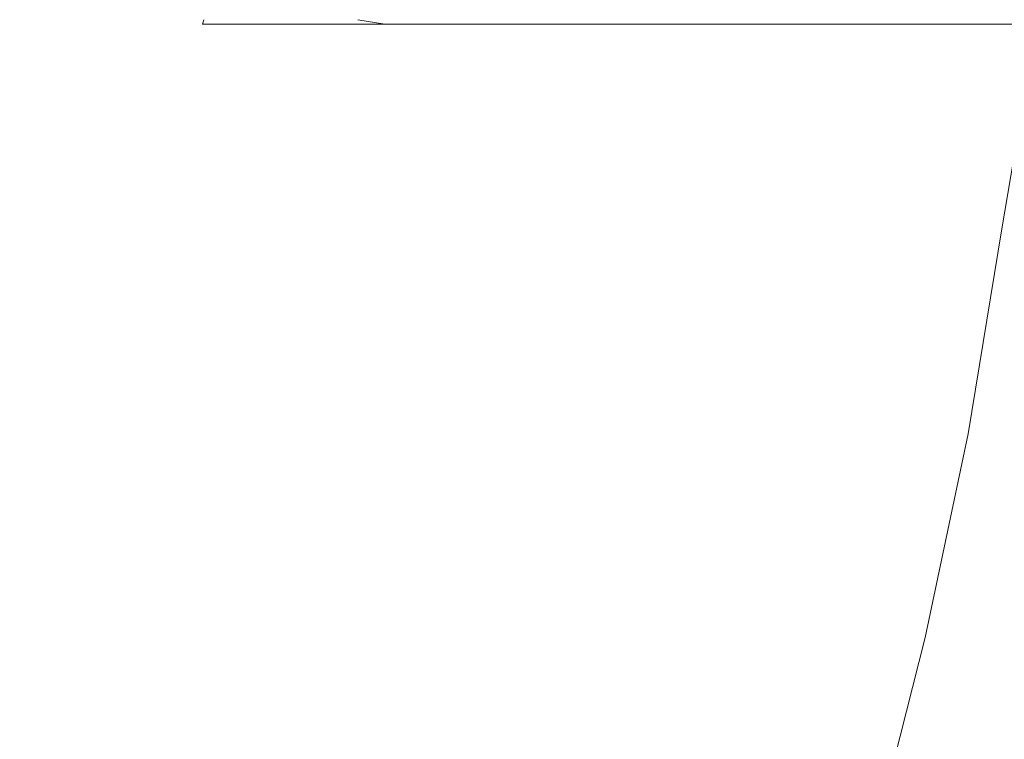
# Model space of a CAD drawing. Header units: millimetres. Extents: x 58537 to 97688, y -8921 to 14216.
# Tile 70 of 189: x 68621 to 68835, y 533 to 690. Entities that reach past the tile are written whole.
import ezdxf

# ---------------------------------------------------------------- set-up
doc = ezdxf.new("R2010")
doc.units = ezdxf.units.MM
doc.header["$MEASUREMENT"] = 0
doc.linetypes.add('Wipeout_Contour', pattern=[1000, 0, -1000])
doc.layers.add('Nowe_A-Armatura', color=7, linetype='Continuous')
doc.layers.add('Nowe_A-Wymiary-Zewnętrzne', color=7, linetype='Continuous')
doc.layers.add('Nowe_A-Armatura_Nr_pióra__1', color=7, linetype='Continuous', lineweight=13)
doc.layers.add('Nowe_A-Wymiary-Zewnętrzne_Nr_pióra__46', color=5, linetype='Continuous', lineweight=15)
doc.layers.add('Nowe_A-Wymiary-Zewnętrzne_Nr_pióra__45', color=7, linetype='Continuous', lineweight=15, true_color=0x40a5ff)
doc.layers.add('Nowe_A-Wymiary-Zewnętrzne_Nr_pióra__85', color=7, linetype='Continuous', lineweight=13, true_color=0x80c2ff)
doc.styles.add('STYL_AUTOMATYCZNY_2', font='arial.ttf')
doc.dimstyles.new('STYL_AUTOMATYCZNY__1', dxfattribs={"dimtxt": 125, "dimasz": 47.5, "dimexe": 0.18, "dimexo": 20, "dimgap": 0, "dimtad": 1, "dimdec": 1, "dimlfac": 0.1, "dimzin": 0, "dimdsep": 46, "dimtxsty": 'STYL_AUTOMATYCZNY_2', "dimblk": 'ARROWHEAD_11', "dimblk1": 'ARROWHEAD_11', "dimblk2": 'ARROWHEAD_11', "dimcen": 0.09, "dimclrd": 256, "dimclre": 256, "dimclrt": 5, "dimadec": 1, "dimazin": 0, "dimtfac": 1, "dimtdec": 4, "dimtmove": 0, "dimatfit": 3, "dimfxl": 0, "dimtolj": 1, "dimtzin": 0, "dimarcsym": 0})

# ---------------------------------------------------------------- blocks, each defined once
blk = doc.blocks.new('ElemPrzekroju_384')
at = {"color": 254, "linetype": 'Wipeout_Contour', "lineweight": 0, "ltscale": 1447302.154633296}
blk.add_wipeout([(68694.25, 690), (68700.17, 689), (68842.29, 689), (68834.76, 644.38), (68827.39, 599.67), (68818.01, 555.32), (68806.93, 511.37), (68802.68, 495.7), (69094.59, 0), (69094.59, 810), (69007.54, 810), (69007.33, 809.27), (69001.28, 791.63), (68994.49, 774.25), (68987.27, 757.06), (68979.72, 740), (68954.72, 740), (68952.32, 727), (68948.76, 714.26), (68944.09, 701.9), (68938.32, 690)], dxfattribs=at).dxf.layer = 'Nowe_A-Armatura'
blk = doc.blocks.new('ElemPrzekroju_385')
at = {"color": 254, "linetype": 'Wipeout_Contour', "lineweight": 0, "ltscale": 206433.439745}
blk.add_wipeout([(68816.6, 555.31), (68804.54, 511.34), (68805.87, 511.36)], dxfattribs=at).dxf.layer = 'Nowe_A-Armatura'
at = {"color": 254, "linetype": 'Wipeout_Contour', "lineweight": 0, "ltscale": 205914.617175}
blk.add_wipeout([(68651.14, 554.06), (68610.92, 509.23), (68646.93, 509.46)], dxfattribs=at).dxf.layer = 'Nowe_A-Armatura'
at = {"color": 254, "linetype": 'Wipeout_Contour', "lineweight": 0, "ltscale": 206442.000318}
blk.add_wipeout([(68804.54, 511.34), (68816.6, 555.31), (68814.83, 555.31)], dxfattribs=at).dxf.layer = 'Nowe_A-Armatura'
at = {"color": 254, "linetype": 'Wipeout_Contour', "lineweight": 0, "ltscale": 205882.82297}
blk.add_wipeout([(68610.92, 509.23), (68651.14, 554.06), (68613.97, 553.93)], dxfattribs=at).dxf.layer = 'Nowe_A-Armatura'
at = {"color": 254, "linetype": 'Wipeout_Contour', "lineweight": 0, "ltscale": 205926.439712}
blk.add_wipeout([(68654.66, 598.92), (68613.97, 553.93), (68651.14, 554.06)], dxfattribs=at).dxf.layer = 'Nowe_A-Armatura'
at = {"color": 254, "linetype": 'Wipeout_Contour', "lineweight": 0, "ltscale": 206427.01286}
blk.add_wipeout([(68814.83, 555.31), (68801.35, 511.3), (68804.54, 511.34)], dxfattribs=at).dxf.layer = 'Nowe_A-Armatura'
at = {"color": 254, "linetype": 'Wipeout_Contour', "lineweight": 0, "ltscale": 205893.17594}
blk.add_wipeout([(68613.97, 553.93), (68654.66, 598.92), (68616.65, 598.84)], dxfattribs=at).dxf.layer = 'Nowe_A-Armatura'
at = {"color": 254, "linetype": 'Wipeout_Contour', "lineweight": 0, "ltscale": 206433.668533}
blk.add_wipeout([(68801.35, 511.3), (68814.83, 555.31), (68811.35, 555.27)], dxfattribs=at).dxf.layer = 'Nowe_A-Armatura'
at = {"color": 254, "linetype": 'Wipeout_Contour', "lineweight": 0, "ltscale": 205936.54585}
blk.add_wipeout([(68657.43, 643.95), (68616.65, 598.84), (68654.66, 598.92)], dxfattribs=at).dxf.layer = 'Nowe_A-Armatura'
at = {"color": 254, "linetype": 'Wipeout_Contour', "lineweight": 0, "ltscale": 206023.733398}
blk.add_wipeout([(68688.28, 554.19), (68646.93, 509.46), (68682.88, 509.7)], dxfattribs=at).dxf.layer = 'Nowe_A-Armatura'
at = {"color": 254, "linetype": 'Wipeout_Contour', "lineweight": 0, "ltscale": 206436.677431}
blk.add_wipeout([(68817.66, 555.32), (68805.87, 511.36), (68806.67, 511.37)], dxfattribs=at).dxf.layer = 'Nowe_A-Armatura'
at = {"color": 254, "linetype": 'Wipeout_Contour', "lineweight": 0, "ltscale": 205901.916502}
blk.add_wipeout([(68616.65, 598.84), (68657.43, 643.95), (68618.74, 643.89)], dxfattribs=at).dxf.layer = 'Nowe_A-Armatura'
at = {"color": 254, "linetype": 'Wipeout_Contour', "lineweight": 0, "ltscale": 205993.119136}
blk.add_wipeout([(68646.93, 509.46), (68688.28, 554.19), (68651.14, 554.06)], dxfattribs=at).dxf.layer = 'Nowe_A-Armatura'
at = {"color": 254, "linetype": 'Wipeout_Contour', "lineweight": 0, "ltscale": 206446.110532}
blk.add_wipeout([(68805.87, 511.36), (68817.66, 555.32), (68816.6, 555.31)], dxfattribs=at).dxf.layer = 'Nowe_A-Armatura'
at = {"color": 254, "linetype": 'Wipeout_Contour', "lineweight": 0, "ltscale": 205945.585743}
blk.add_wipeout([(68660.36, 689), (68618.74, 643.89), (68657.43, 643.95)], dxfattribs=at).dxf.layer = 'Nowe_A-Armatura'
at = {"color": 254, "linetype": 'Wipeout_Contour', "lineweight": 0, "ltscale": 206464.480333}
blk.add_wipeout([(68825.63, 599.67), (68814.83, 555.31), (68816.6, 555.31)], dxfattribs=at).dxf.layer = 'Nowe_A-Armatura'
at = {"color": 254, "linetype": 'Wipeout_Contour', "lineweight": 0, "ltscale": 206038.750452}
blk.add_wipeout([(68692.64, 599.01), (68651.14, 554.06), (68688.28, 554.19)], dxfattribs=at).dxf.layer = 'Nowe_A-Armatura'
at = {"color": 254, "linetype": 'Wipeout_Contour', "lineweight": 0, "ltscale": 205910.012202}
blk.add_wipeout([(68618.74, 643.89), (68660.36, 689), (68620.52, 689)], dxfattribs=at).dxf.layer = 'Nowe_A-Armatura'
at = {"color": 254, "linetype": 'Wipeout_Contour', "lineweight": 0, "ltscale": 206471.050916}
blk.add_wipeout([(68814.83, 555.31), (68825.63, 599.67), (68823.42, 599.66)], dxfattribs=at).dxf.layer = 'Nowe_A-Armatura'
at = {"color": 254, "linetype": 'Wipeout_Contour', "lineweight": 0, "ltscale": 206006.330516}
blk.add_wipeout([(68651.14, 554.06), (68692.64, 599.01), (68654.66, 598.92)], dxfattribs=at).dxf.layer = 'Nowe_A-Armatura'
at = {"color": 254, "linetype": 'Wipeout_Contour', "lineweight": 0, "ltscale": 205988.764065}
blk.add_wipeout([(68660.36, 690), (68658.15, 690), (68660.36, 689)], dxfattribs=at).dxf.layer = 'Nowe_A-Armatura'
at = {"color": 254, "linetype": 'Wipeout_Contour', "lineweight": 0, "ltscale": 206051.200475}
blk.add_wipeout([(68696.07, 644.03), (68654.66, 598.92), (68692.64, 599.01)], dxfattribs=at).dxf.layer = 'Nowe_A-Armatura'
at = {"color": 254, "linetype": 'Wipeout_Contour', "lineweight": 0, "ltscale": 206456.904477}
blk.add_wipeout([(68823.42, 599.66), (68811.35, 555.27), (68814.83, 555.31)], dxfattribs=at).dxf.layer = 'Nowe_A-Armatura'
at = {"color": 254, "linetype": 'Wipeout_Contour', "lineweight": 0, "ltscale": 206131.819956}
blk.add_wipeout([(68725.02, 554.38), (68682.88, 509.7), (68718.25, 510.02)], dxfattribs=at).dxf.layer = 'Nowe_A-Armatura'
at = {"color": 254, "linetype": 'Wipeout_Contour', "lineweight": 0, "ltscale": 343226.253189}
blk.add_wipeout([(68620.52, 689), (68660.36, 689), (68658.15, 690), (68649.56, 690), (68620.52, 690)], dxfattribs=at).dxf.layer = 'Nowe_A-Armatura'
at = {"color": 254, "linetype": 'Wipeout_Contour', "lineweight": 0, "ltscale": 206017.251111}
blk.add_wipeout([(68654.66, 598.92), (68696.07, 644.03), (68657.43, 643.95)], dxfattribs=at).dxf.layer = 'Nowe_A-Armatura'
at = {"color": 254, "linetype": 'Wipeout_Contour', "lineweight": 0, "ltscale": 206461.742027}
blk.add_wipeout([(68811.35, 555.27), (68823.42, 599.66), (68819.69, 599.64)], dxfattribs=at).dxf.layer = 'Nowe_A-Armatura'
at = {"color": 254, "linetype": 'Wipeout_Contour', "lineweight": 0, "ltscale": 206102.911825}
blk.add_wipeout([(68682.88, 509.7), (68725.02, 554.38), (68688.28, 554.19)], dxfattribs=at).dxf.layer = 'Nowe_A-Armatura'
at = {"color": 254, "linetype": 'Wipeout_Contour', "lineweight": 0, "ltscale": 206062.750923}
blk.add_wipeout([(68700.17, 689), (68657.43, 643.95), (68696.07, 644.03)], dxfattribs=at).dxf.layer = 'Nowe_A-Armatura'
at = {"color": 254, "linetype": 'Wipeout_Contour', "lineweight": 0, "ltscale": 206468.699892}
blk.add_wipeout([(68826.95, 599.67), (68816.6, 555.31), (68817.66, 555.32)], dxfattribs=at).dxf.layer = 'Nowe_A-Armatura'
at = {"color": 254, "linetype": 'Wipeout_Contour', "lineweight": 0, "ltscale": 206150.500748}
blk.add_wipeout([(68730.5, 599.12), (68688.28, 554.19), (68725.02, 554.38)], dxfattribs=at).dxf.layer = 'Nowe_A-Armatura'
at = {"color": 254, "linetype": 'Wipeout_Contour', "lineweight": 0, "ltscale": 206028.322225}
blk.add_wipeout([(68657.43, 643.95), (68700.17, 689), (68660.36, 689)], dxfattribs=at).dxf.layer = 'Nowe_A-Armatura'
at = {"color": 254, "linetype": 'Wipeout_Contour', "lineweight": 0, "ltscale": 206476.275539}
blk.add_wipeout([(68816.6, 555.31), (68826.95, 599.67), (68825.63, 599.67)], dxfattribs=at).dxf.layer = 'Nowe_A-Armatura'
at = {"color": 254, "linetype": 'Wipeout_Contour', "lineweight": 0, "ltscale": 206119.278574}
blk.add_wipeout([(68688.28, 554.19), (68730.5, 599.12), (68692.64, 599.01)], dxfattribs=at).dxf.layer = 'Nowe_A-Armatura'
at = {"color": 254, "linetype": 'Wipeout_Contour', "lineweight": 0, "ltscale": 206021.233209}
blk.add_wipeout([(68670.59, 690), (68669.98, 690), (68670.31, 689)], dxfattribs=at).dxf.layer = 'Nowe_A-Armatura'
at = {"color": 254, "linetype": 'Wipeout_Contour', "lineweight": 0, "ltscale": 206490.277601}
blk.add_wipeout([(68832.73, 644.37), (68823.42, 599.66), (68825.63, 599.67)], dxfattribs=at).dxf.layer = 'Nowe_A-Armatura'
at = {"color": 254, "linetype": 'Wipeout_Contour', "lineweight": 0, "ltscale": 206165.778462}
blk.add_wipeout([(68734.8, 644.09), (68692.64, 599.01), (68730.5, 599.12)], dxfattribs=at).dxf.layer = 'Nowe_A-Armatura'
at = {"color": 254, "linetype": 'Wipeout_Contour', "lineweight": 0, "ltscale": 206237.532546}
blk.add_wipeout([(68761.03, 554.69), (68718.25, 510.02), (68752.53, 510.5)], dxfattribs=at).dxf.layer = 'Nowe_A-Armatura'
at = {"color": 254, "linetype": 'Wipeout_Contour', "lineweight": 0, "ltscale": 206438.135378}
blk.add_wipeout([(68806.67, 511.37), (68806.93, 511.37), (68818.01, 555.32)], dxfattribs=at).dxf.layer = 'Nowe_A-Armatura'
at = {"color": 254, "linetype": 'Wipeout_Contour', "lineweight": 0, "ltscale": 343341.604451}
blk.add_wipeout([(68660.36, 689), (68670.31, 689), (68669.98, 690), (68662.69, 690), (68660.68, 690)], dxfattribs=at).dxf.layer = 'Nowe_A-Armatura'
at = {"color": 254, "linetype": 'Wipeout_Contour', "lineweight": 0, "ltscale": 206494.755085}
blk.add_wipeout([(68823.42, 599.66), (68832.73, 644.37), (68830.18, 644.37)], dxfattribs=at).dxf.layer = 'Nowe_A-Armatura'
at = {"color": 254, "linetype": 'Wipeout_Contour', "lineweight": 0, "ltscale": 206132.586692}
blk.add_wipeout([(68692.64, 599.01), (68734.8, 644.09), (68696.07, 644.03)], dxfattribs=at).dxf.layer = 'Nowe_A-Armatura'
at = {"color": 254, "linetype": 'Wipeout_Contour', "lineweight": 0, "ltscale": 206211.010835}
blk.add_wipeout([(68718.25, 510.02), (68761.03, 554.69), (68725.02, 554.38)], dxfattribs=at).dxf.layer = 'Nowe_A-Armatura'
at = {"color": 254, "linetype": 'Wipeout_Contour', "lineweight": 0, "ltscale": 206448.265482}
blk.add_wipeout([(68817.66, 555.32), (68806.67, 511.37), (68818.01, 555.32)], dxfattribs=at).dxf.layer = 'Nowe_A-Armatura'
at = {"color": 254, "linetype": 'Wipeout_Contour', "lineweight": 0, "ltscale": 205992.302094}
blk.add_wipeout([(68660.69, 690), (68660.36, 690), (68660.36, 689)], dxfattribs=at).dxf.layer = 'Nowe_A-Armatura'
at = {"color": 254, "linetype": 'Wipeout_Contour', "lineweight": 0, "ltscale": 206179.893779}
blk.add_wipeout([(68739.92, 689), (68696.07, 644.03), (68734.8, 644.09)], dxfattribs=at).dxf.layer = 'Nowe_A-Armatura'
at = {"color": 254, "linetype": 'Wipeout_Contour', "lineweight": 0, "ltscale": 206481.671735}
blk.add_wipeout([(68819.69, 599.64), (68823.42, 599.66), (68830.18, 644.37)], dxfattribs=at).dxf.layer = 'Nowe_A-Armatura'
at = {"color": 254, "linetype": 'Wipeout_Contour', "lineweight": 0, "ltscale": 206260.949739}
blk.add_wipeout([(68768.15, 599.29), (68725.02, 554.38), (68761.03, 554.69)], dxfattribs=at).dxf.layer = 'Nowe_A-Armatura'
at = {"layer": 'Nowe_A-Armatura_Nr_pióra__1', "color": 7, "linetype": 'Continuous', "lineweight": 13}
blk.add_line((68660.69, 690), (68660.36, 689), dxfattribs=at)
at = {"color": 254, "linetype": 'Wipeout_Contour', "lineweight": 0, "ltscale": 206146.498474}
blk.add_wipeout([(68696.07, 644.03), (68739.92, 689), (68700.17, 689)], dxfattribs=at).dxf.layer = 'Nowe_A-Armatura'
at = {"color": 254, "linetype": 'Wipeout_Contour', "lineweight": 0, "ltscale": 206484.641355}
blk.add_wipeout([(68826.25, 644.36), (68819.69, 599.64), (68830.18, 644.37)], dxfattribs=at).dxf.layer = 'Nowe_A-Armatura'
at = {"color": 254, "linetype": 'Wipeout_Contour', "lineweight": 0, "ltscale": 206231.502784}
blk.add_wipeout([(68725.02, 554.38), (68768.15, 599.29), (68730.5, 599.12)], dxfattribs=at).dxf.layer = 'Nowe_A-Armatura'
at = {"color": 254, "linetype": 'Wipeout_Contour', "lineweight": 0, "ltscale": 274789.472289}
blk.add_wipeout([(68690.2, 689), (68700.17, 689), (68694.25, 690), (68690.44, 690)], dxfattribs=at).dxf.layer = 'Nowe_A-Armatura'
at = {"color": 254, "linetype": 'Wipeout_Contour', "lineweight": 0, "ltscale": 206495.410057}
blk.add_wipeout([(68834.25, 644.38), (68825.63, 599.67), (68826.95, 599.67)], dxfattribs=at).dxf.layer = 'Nowe_A-Armatura'
at = {"color": 254, "linetype": 'Wipeout_Contour', "lineweight": 0, "ltscale": 206280.229566}
blk.add_wipeout([(68773.72, 644.15), (68730.5, 599.12), (68768.15, 599.29)], dxfattribs=at).dxf.layer = 'Nowe_A-Armatura'
at = {"color": 254, "linetype": 'Wipeout_Contour', "lineweight": 0, "ltscale": 206297.024766}
blk.add_wipeout([(68773.74, 554.85), (68752.53, 510.5), (68764.81, 510.72)], dxfattribs=at).dxf.layer = 'Nowe_A-Armatura'
at = {"layer": 'Nowe_A-Armatura_Nr_pióra__1', "color": 7, "linetype": 'Continuous', "lineweight": 13}
blk.add_line((68694.25, 690), (68700.17, 689), dxfattribs=at)
at = {"color": 254, "linetype": 'Wipeout_Contour', "lineweight": 0, "ltscale": 206079.020921}
blk.add_wipeout([(68688.37, 690), (68690.2, 689), (68690.44, 690)], dxfattribs=at).dxf.layer = 'Nowe_A-Armatura'
at = {"color": 254, "linetype": 'Wipeout_Contour', "lineweight": 0, "ltscale": 206500.930703}
blk.add_wipeout([(68825.63, 599.67), (68834.25, 644.38), (68832.73, 644.37)], dxfattribs=at).dxf.layer = 'Nowe_A-Armatura'
at = {"color": 254, "linetype": 'Wipeout_Contour', "lineweight": 0, "ltscale": 206248.06276}
blk.add_wipeout([(68730.5, 599.12), (68773.72, 644.15), (68734.8, 644.09)], dxfattribs=at).dxf.layer = 'Nowe_A-Armatura'
at = {"color": 254, "linetype": 'Wipeout_Contour', "lineweight": 0, "ltscale": 206293.779981}
blk.add_wipeout([(68752.53, 510.5), (68773.74, 554.85), (68761.03, 554.69)], dxfattribs=at).dxf.layer = 'Nowe_A-Armatura'
at = {"color": 254, "linetype": 'Wipeout_Contour', "lineweight": 0, "ltscale": 274753.333325}
blk.add_wipeout([(68680.25, 689), (68690.2, 689), (68688.37, 690), (68680.5, 690)], dxfattribs=at).dxf.layer = 'Nowe_A-Armatura'
at = {"color": 254, "linetype": 'Wipeout_Contour', "lineweight": 0, "ltscale": 206297.237346}
blk.add_wipeout([(68779.61, 689), (68734.8, 644.09), (68773.72, 644.15)], dxfattribs=at).dxf.layer = 'Nowe_A-Armatura'
at = {"color": 254, "linetype": 'Wipeout_Contour', "lineweight": 0, "ltscale": 206512.773923}
blk.add_wipeout([(68840.14, 689), (68830.18, 644.37), (68832.73, 644.37)], dxfattribs=at).dxf.layer = 'Nowe_A-Armatura'
at = {"color": 254, "linetype": 'Wipeout_Contour', "lineweight": 0, "ltscale": 206322.98866}
blk.add_wipeout([(68781.26, 599.37), (68761.03, 554.69), (68773.74, 554.85)], dxfattribs=at).dxf.layer = 'Nowe_A-Armatura'
at = {"color": 254, "linetype": 'Wipeout_Contour', "lineweight": 0, "ltscale": 206470.620429}
blk.add_wipeout([(68817.66, 555.32), (68818.01, 555.32), (68827.39, 599.67)], dxfattribs=at).dxf.layer = 'Nowe_A-Armatura'
at = {"color": 254, "linetype": 'Wipeout_Contour', "lineweight": 0, "ltscale": 206050.36359}
blk.add_wipeout([(68679.47, 690), (68680.25, 689), (68680.5, 690)], dxfattribs=at).dxf.layer = 'Nowe_A-Armatura'
at = {"color": 254, "linetype": 'Wipeout_Contour', "lineweight": 0, "ltscale": 206264.642484}
blk.add_wipeout([(68734.8, 644.09), (68779.61, 689), (68739.92, 689)], dxfattribs=at).dxf.layer = 'Nowe_A-Armatura'
at = {"color": 254, "linetype": 'Wipeout_Contour', "lineweight": 0, "ltscale": 206517.474491}
blk.add_wipeout([(68830.18, 644.37), (68840.14, 689), (68837.46, 689)], dxfattribs=at).dxf.layer = 'Nowe_A-Armatura'
at = {"color": 254, "linetype": 'Wipeout_Contour', "lineweight": 0, "ltscale": 206318.05747}
blk.add_wipeout([(68761.03, 554.69), (68781.26, 599.37), (68768.15, 599.29)], dxfattribs=at).dxf.layer = 'Nowe_A-Armatura'
at = {"color": 254, "linetype": 'Wipeout_Contour', "lineweight": 0, "ltscale": 206479.019016}
blk.add_wipeout([(68826.95, 599.67), (68817.66, 555.32), (68827.39, 599.67)], dxfattribs=at).dxf.layer = 'Nowe_A-Armatura'
at = {"layer": 'Nowe_A-Armatura_Nr_pióra__1', "color": 7, "linetype": 'Continuous', "lineweight": 13}
blk.add_line((68700.17, 689), (68739.92, 689), dxfattribs=at)
at = {"color": 254, "linetype": 'Wipeout_Contour', "lineweight": 0, "ltscale": 274714.511912}
blk.add_wipeout([(68670.31, 689), (68680.25, 689), (68679.47, 690), (68670.59, 690)], dxfattribs=at).dxf.layer = 'Nowe_A-Armatura'
at = {"color": 254, "linetype": 'Wipeout_Contour', "lineweight": 0, "ltscale": 206503.517186}
blk.add_wipeout([(68826.25, 644.36), (68830.18, 644.37), (68837.46, 689)], dxfattribs=at).dxf.layer = 'Nowe_A-Armatura'
at = {"color": 254, "linetype": 'Wipeout_Contour', "lineweight": 0, "ltscale": 206344.589384}
blk.add_wipeout([(68787.13, 644.18), (68768.15, 599.29), (68781.26, 599.37)], dxfattribs=at).dxf.layer = 'Nowe_A-Armatura'
at = {"color": 254, "linetype": 'Wipeout_Contour', "lineweight": 0, "ltscale": 206332.994963}
blk.add_wipeout([(68785.74, 554.98), (68764.81, 510.72), (68776.48, 510.92)], dxfattribs=at).dxf.layer = 'Nowe_A-Armatura'
at = {"layer": 'Nowe_A-Armatura_Nr_pióra__1', "color": 7, "linetype": 'Continuous', "lineweight": 13}
for p, q in [((68670.31, 689), (68660.36, 689)), ((68670.31, 689), (68700.17, 689)), ((68680.25, 689), (68670.31, 689))]:
    blk.add_line(p, q, dxfattribs=at)
at = {"color": 254, "linetype": 'Wipeout_Contour', "lineweight": 0, "ltscale": 206506.87728}
blk.add_wipeout([(68833.39, 689), (68826.25, 644.36), (68837.46, 689)], dxfattribs=at).dxf.layer = 'Nowe_A-Armatura'
at = {"color": 254, "linetype": 'Wipeout_Contour', "lineweight": 0, "ltscale": 206337.858896}
blk.add_wipeout([(68773.72, 644.15), (68768.15, 599.29), (68787.13, 644.18)], dxfattribs=at).dxf.layer = 'Nowe_A-Armatura'
at = {"color": 254, "linetype": 'Wipeout_Contour', "lineweight": 0, "ltscale": 206330.737789}
blk.add_wipeout([(68773.74, 554.85), (68764.81, 510.72), (68785.74, 554.98)], dxfattribs=at).dxf.layer = 'Nowe_A-Armatura'
at = {"color": 254, "linetype": 'Wipeout_Contour', "lineweight": 0, "ltscale": 206363.367892}
blk.add_wipeout([(68793.23, 689), (68773.72, 644.15), (68787.13, 644.18)], dxfattribs=at).dxf.layer = 'Nowe_A-Armatura'
at = {"color": 254, "linetype": 'Wipeout_Contour', "lineweight": 0, "ltscale": 206518.53073}
blk.add_wipeout([(68841.75, 689), (68832.73, 644.37), (68834.25, 644.38)], dxfattribs=at).dxf.layer = 'Nowe_A-Armatura'
at = {"color": 254, "linetype": 'Wipeout_Contour', "lineweight": 0, "ltscale": 206359.984365}
blk.add_wipeout([(68793.52, 599.45), (68773.74, 554.85), (68785.74, 554.98)], dxfattribs=at).dxf.layer = 'Nowe_A-Armatura'
at = {"color": 254, "linetype": 'Wipeout_Contour', "lineweight": 0, "ltscale": 206356.673857}
blk.add_wipeout([(68773.72, 644.15), (68793.23, 689), (68779.61, 689)], dxfattribs=at).dxf.layer = 'Nowe_A-Armatura'
at = {"color": 254, "linetype": 'Wipeout_Contour', "lineweight": 0, "ltscale": 206524.213618}
blk.add_wipeout([(68832.73, 644.37), (68841.75, 689), (68840.14, 689)], dxfattribs=at).dxf.layer = 'Nowe_A-Armatura'
at = {"color": 254, "linetype": 'Wipeout_Contour', "lineweight": 0, "ltscale": 206356.109889}
blk.add_wipeout([(68773.74, 554.85), (68793.52, 599.45), (68781.26, 599.37)], dxfattribs=at).dxf.layer = 'Nowe_A-Armatura'
at = {"layer": 'Nowe_A-Armatura_Nr_pióra__1', "color": 7, "linetype": 'Continuous', "lineweight": 13}
blk.add_line((68739.92, 689), (68779.61, 689), dxfattribs=at)
at = {"color": 254, "linetype": 'Wipeout_Contour', "lineweight": 0, "ltscale": 206497.783957}
blk.add_wipeout([(68826.95, 599.67), (68827.39, 599.67), (68834.76, 644.38)], dxfattribs=at).dxf.layer = 'Nowe_A-Armatura'
at = {"color": 254, "linetype": 'Wipeout_Contour', "lineweight": 0, "ltscale": 206382.475294}
blk.add_wipeout([(68799.63, 644.23), (68781.26, 599.37), (68793.52, 599.45)], dxfattribs=at).dxf.layer = 'Nowe_A-Armatura'
at = {"color": 254, "linetype": 'Wipeout_Contour', "lineweight": 0, "ltscale": 206365.721818}
blk.add_wipeout([(68796.38, 555.11), (68776.48, 510.92), (68786.86, 511.08)], dxfattribs=at).dxf.layer = 'Nowe_A-Armatura'
at = {"color": 254, "linetype": 'Wipeout_Contour', "lineweight": 0, "ltscale": 206504.176913}
blk.add_wipeout([(68834.25, 644.38), (68826.95, 599.67), (68834.76, 644.38)], dxfattribs=at).dxf.layer = 'Nowe_A-Armatura'
at = {"color": 254, "linetype": 'Wipeout_Contour', "lineweight": 0, "ltscale": 206376.846733}
blk.add_wipeout([(68781.26, 599.37), (68799.63, 644.23), (68787.13, 644.18)], dxfattribs=at).dxf.layer = 'Nowe_A-Armatura'
at = {"color": 254, "linetype": 'Wipeout_Contour', "lineweight": 0, "ltscale": 206365.00982}
blk.add_wipeout([(68776.48, 510.92), (68796.38, 555.11), (68785.74, 554.98)], dxfattribs=at).dxf.layer = 'Nowe_A-Armatura'
at = {"color": 254, "linetype": 'Wipeout_Contour', "lineweight": 0, "ltscale": 206402.046362}
blk.add_wipeout([(68805.97, 689), (68787.13, 644.18), (68799.63, 644.23)], dxfattribs=at).dxf.layer = 'Nowe_A-Armatura'
at = {"color": 254, "linetype": 'Wipeout_Contour', "lineweight": 0, "ltscale": 206521.209524}
blk.add_wipeout([(68834.25, 644.38), (68834.76, 644.38), (68842.29, 689)], dxfattribs=at).dxf.layer = 'Nowe_A-Armatura'
at = {"color": 254, "linetype": 'Wipeout_Contour', "lineweight": 0, "ltscale": 206393.492196}
blk.add_wipeout([(68804.36, 599.53), (68785.74, 554.98), (68796.38, 555.11)], dxfattribs=at).dxf.layer = 'Nowe_A-Armatura'
at = {"color": 254, "linetype": 'Wipeout_Contour', "lineweight": 0, "ltscale": 206396.430863}
blk.add_wipeout([(68787.13, 644.18), (68805.97, 689), (68793.23, 689)], dxfattribs=at).dxf.layer = 'Nowe_A-Armatura'
at = {"color": 254, "linetype": 'Wipeout_Contour', "lineweight": 0, "ltscale": 206527.766078}
blk.add_wipeout([(68841.75, 689), (68834.25, 644.38), (68842.29, 689)], dxfattribs=at).dxf.layer = 'Nowe_A-Armatura'
at = {"color": 254, "linetype": 'Wipeout_Contour', "lineweight": 0, "ltscale": 206391.172938}
blk.add_wipeout([(68785.74, 554.98), (68804.36, 599.53), (68793.52, 599.45)], dxfattribs=at).dxf.layer = 'Nowe_A-Armatura'
at = {"layer": 'Nowe_A-Armatura_Nr_pióra__1', "color": 7, "linetype": 'Continuous', "lineweight": 13}
for p, q in [((68779.61, 689), (68793.23, 689)), ((68842.29, 689), (68834.76, 644.38))]:
    blk.add_line(p, q, dxfattribs=at)
at = {"color": 254, "linetype": 'Wipeout_Contour', "lineweight": 0, "ltscale": 206416.610977}
blk.add_wipeout([(68810.62, 644.28), (68793.52, 599.45), (68804.36, 599.53)], dxfattribs=at).dxf.layer = 'Nowe_A-Armatura'
at = {"color": 254, "linetype": 'Wipeout_Contour', "lineweight": 0, "ltscale": 206393.321158}
blk.add_wipeout([(68805.08, 555.2), (68786.86, 511.08), (68795.32, 511.2)], dxfattribs=at).dxf.layer = 'Nowe_A-Armatura'
at = {"color": 254, "linetype": 'Wipeout_Contour', "lineweight": 0, "ltscale": 206412.566969}
blk.add_wipeout([(68793.52, 599.45), (68810.62, 644.28), (68799.63, 644.23)], dxfattribs=at).dxf.layer = 'Nowe_A-Armatura'
at = {"color": 254, "linetype": 'Wipeout_Contour', "lineweight": 0, "ltscale": 206394.672791}
blk.add_wipeout([(68786.86, 511.08), (68805.08, 555.2), (68796.38, 555.11)], dxfattribs=at).dxf.layer = 'Nowe_A-Armatura'
at = {"color": 254, "linetype": 'Wipeout_Contour', "lineweight": 0, "ltscale": 206436.86107}
blk.add_wipeout([(68817.26, 689), (68799.63, 644.23), (68810.62, 644.28)], dxfattribs=at).dxf.layer = 'Nowe_A-Armatura'
at = {"color": 254, "linetype": 'Wipeout_Contour', "lineweight": 0, "ltscale": 206421.754244}
blk.add_wipeout([(68813.23, 599.59), (68796.38, 555.11), (68805.08, 555.2)], dxfattribs=at).dxf.layer = 'Nowe_A-Armatura'
at = {"color": 254, "linetype": 'Wipeout_Contour', "lineweight": 0, "ltscale": 206432.915115}
blk.add_wipeout([(68799.63, 644.23), (68817.26, 689), (68805.97, 689)], dxfattribs=at).dxf.layer = 'Nowe_A-Armatura'
at = {"color": 254, "linetype": 'Wipeout_Contour', "lineweight": 0, "ltscale": 206421.457373}
blk.add_wipeout([(68796.38, 555.11), (68813.23, 599.59), (68804.36, 599.53)], dxfattribs=at).dxf.layer = 'Nowe_A-Armatura'
at = {"layer": 'Nowe_A-Armatura_Nr_pióra__1', "color": 7, "linetype": 'Continuous', "lineweight": 13}
blk.add_line((68793.23, 689), (68805.97, 689), dxfattribs=at)
at = {"color": 254, "linetype": 'Wipeout_Contour', "lineweight": 0, "ltscale": 206445.374753}
blk.add_wipeout([(68819.63, 644.32), (68804.36, 599.53), (68813.23, 599.59)], dxfattribs=at).dxf.layer = 'Nowe_A-Armatura'
at = {"color": 254, "linetype": 'Wipeout_Contour', "lineweight": 0, "ltscale": 206414.173947}
blk.add_wipeout([(68795.32, 511.2), (68801.35, 511.3), (68811.35, 555.27)], dxfattribs=at).dxf.layer = 'Nowe_A-Armatura'
at = {"color": 254, "linetype": 'Wipeout_Contour', "lineweight": 0, "ltscale": 206443.357025}
blk.add_wipeout([(68804.36, 599.53), (68819.63, 644.32), (68810.62, 644.28)], dxfattribs=at).dxf.layer = 'Nowe_A-Armatura'
at = {"color": 254, "linetype": 'Wipeout_Contour', "lineweight": 0, "ltscale": 206418.023922}
blk.add_wipeout([(68805.08, 555.2), (68795.32, 511.2), (68811.35, 555.27)], dxfattribs=at).dxf.layer = 'Nowe_A-Armatura'
at = {"color": 254, "linetype": 'Wipeout_Contour', "lineweight": 0, "ltscale": 206466.204263}
blk.add_wipeout([(68826.54, 689), (68810.62, 644.28), (68819.63, 644.32)], dxfattribs=at).dxf.layer = 'Nowe_A-Armatura'
at = {"color": 254, "linetype": 'Wipeout_Contour', "lineweight": 0, "ltscale": 206443.280313}
blk.add_wipeout([(68819.69, 599.64), (68805.08, 555.2), (68811.35, 555.27)], dxfattribs=at).dxf.layer = 'Nowe_A-Armatura'
at = {"color": 254, "linetype": 'Wipeout_Contour', "lineweight": 0, "ltscale": 206464.420133}
blk.add_wipeout([(68810.62, 644.28), (68826.54, 689), (68817.26, 689)], dxfattribs=at).dxf.layer = 'Nowe_A-Armatura'
at = {"color": 254, "linetype": 'Wipeout_Contour', "lineweight": 0, "ltscale": 206445.404398}
blk.add_wipeout([(68805.08, 555.2), (68819.69, 599.64), (68813.23, 599.59)], dxfattribs=at).dxf.layer = 'Nowe_A-Armatura'
at = {"layer": 'Nowe_A-Armatura_Nr_pióra__1', "color": 7, "linetype": 'Continuous', "lineweight": 13}
for p, q in [((68805.97, 689), (68817.26, 689)), ((68818.01, 555.32), (68806.93, 511.37))]:
    blk.add_line(p, q, dxfattribs=at)
at = {"color": 254, "linetype": 'Wipeout_Contour', "lineweight": 0, "ltscale": 206467.40139}
blk.add_wipeout([(68826.25, 644.36), (68813.23, 599.59), (68819.69, 599.64)], dxfattribs=at).dxf.layer = 'Nowe_A-Armatura'
at = {"color": 254, "linetype": 'Wipeout_Contour', "lineweight": 0, "ltscale": 206467.764399}
blk.add_wipeout([(68813.23, 599.59), (68826.25, 644.36), (68819.63, 644.32)], dxfattribs=at).dxf.layer = 'Nowe_A-Armatura'
at = {"layer": 'Nowe_A-Armatura_Nr_pióra__1', "color": 7, "linetype": 'Continuous', "lineweight": 13}
blk.add_line((68827.39, 599.67), (68818.01, 555.32), dxfattribs=at)
at = {"color": 254, "linetype": 'Wipeout_Contour', "lineweight": 0, "ltscale": 206488.762144}
blk.add_wipeout([(68833.39, 689), (68819.63, 644.32), (68826.25, 644.36)], dxfattribs=at).dxf.layer = 'Nowe_A-Armatura'
at = {"color": 254, "linetype": 'Wipeout_Contour', "lineweight": 0, "ltscale": 206489.471247}
blk.add_wipeout([(68819.63, 644.32), (68833.39, 689), (68826.54, 689)], dxfattribs=at).dxf.layer = 'Nowe_A-Armatura'
at = {"layer": 'Nowe_A-Armatura_Nr_pióra__1', "color": 7, "linetype": 'Continuous', "lineweight": 13}
for p, q in [((68817.26, 689), (68826.54, 689)), ((68826.54, 689), (68833.39, 689)), ((68833.39, 689), (68837.46, 689)), ((68834.76, 644.38), (68827.39, 599.67))]:
    blk.add_line(p, q, dxfattribs=at)
blk = doc.blocks.new('*D1013')
at = {"layer": 'Nowe_A-Wymiary-Zewnętrzne_Nr_pióra__45', "linetype": 'Continuous', "lineweight": 15, "true_color": 0x40a5ff}
for points in [[(93173.54, 2200), (93174.49, 2195.22), (93177.2, 2191.16), (93181.25, 2188.45), (93186.04, 2187.5), (93190.82, 2188.45), (93194.88, 2191.16), (93197.59, 2195.22), (93198.54, 2200), (93197.59, 2204.78), (93194.88, 2208.84), (93190.82, 2211.55), (93186.04, 2212.5), (93181.25, 2211.55), (93177.2, 2208.84), (93174.49, 2204.78)], [(93173.54, 0), (93174.49, -4.78), (93177.2, -8.84), (93181.25, -11.55), (93186.04, -12.5), (93190.82, -11.55), (93194.88, -8.84), (93197.59, -4.78), (93198.54, 0), (93197.59, 4.78), (93194.88, 8.84), (93190.82, 11.55), (93186.04, 12.5), (93181.25, 11.55), (93177.2, 8.84), (93174.49, 4.78)]]:
    blk.add_hatch(color=161, dxfattribs=at).paths.add_polyline_path(points)
at = {"layer": 'Nowe_A-Wymiary-Zewnętrzne_Nr_pióra__45', "color": 161, "linetype": 'Continuous', "lineweight": 15, "true_color": 0x40a5ff}
for centre in [(93186.04, 2200), (93186.04, 0)]:
    blk.add_circle(centre, 12.5, dxfattribs=at)
at = {"layer": 'Nowe_A-Wymiary-Zewnętrzne_Nr_pióra__85', "color": 151, "linetype": 'Continuous', "lineweight": 13, "true_color": 0x80c2ff}
for p, q in [((93173.54, 2200), (93139.16, 2200)), ((93232.91, 2200), (93198.54, 2200)), ((93186.04, 12.5), (93186.04, 2187.5)), ((93173.54, 0), (93139.16, 0)), ((93232.91, 0), (93198.54, 0))]:
    blk.add_line(p, q, dxfattribs=at)
at = {"layer": 'Nowe_A-Wymiary-Zewnętrzne_Nr_pióra__46', "color": 5, "lineweight": 15, "char_height": 125, "attachment_point": 7, "rotation": 90, "style": 'STYL_AUTOMATYCZNY_2'}
for s, insert in [('\\A1;{\\pql;\\fArial|b0|i0|c238|p0;\\W1.000000;220,0}', (93161.04, 1052.33)), ('\\A1;{\\pql;\\fArial|b0|i0|c238|p0;\\W1.000000;14,0}', (93161.04, 12.5))]:
    blk.add_mtext(s, dxfattribs=dict(at, insert=insert))
blk = doc.blocks.new('ARROWHEAD_11')
at = {"color": 0, "linetype": 'Continuous', "lineweight": 0}
blk.add_line((0, 0), (-1, 0), dxfattribs=at)
at = {"color": 0, "linetype": 'Continuous', "lineweight": 0, "const_width": 0.25, "flags": 128}
blk.add_lwpolyline([(-0.125, 0, 1), (0.125, 0, 1)], format="xyb", close=True, dxfattribs=at)
blk = doc.blocks.new('*D1027')
at = {"layer": 'Nowe_A-Wymiary-Zewnętrzne_Nr_pióra__45', "linetype": 'Continuous', "lineweight": 15, "true_color": 0x40a5ff}
for points in [[(93506.73, 12845.37), (93507.68, 12840.59), (93510.39, 12836.54), (93514.45, 12833.83), (93519.23, 12832.87), (93524.01, 12833.83), (93528.07, 12836.54), (93530.78, 12840.59), (93531.73, 12845.37), (93530.78, 12850.16), (93528.07, 12854.21), (93524.01, 12856.92), (93519.23, 12857.87), (93514.45, 12856.92), (93510.39, 12854.21), (93507.68, 12850.16)], [(93506.73, -450), (93507.68, -454.78), (93510.39, -458.84), (93514.45, -461.55), (93519.23, -462.5), (93524.01, -461.55), (93528.07, -458.84), (93530.78, -454.78), (93531.73, -450), (93530.78, -445.22), (93528.07, -441.16), (93524.01, -438.45), (93519.23, -437.5), (93514.45, -438.45), (93510.39, -441.16), (93507.68, -445.22)]]:
    blk.add_hatch(color=161, dxfattribs=at).paths.add_polyline_path(points)
at = {"layer": 'Nowe_A-Wymiary-Zewnętrzne_Nr_pióra__45', "color": 161, "linetype": 'Continuous', "lineweight": 15, "true_color": 0x40a5ff}
for centre in [(93519.23, 12845.37), (93519.23, -450)]:
    blk.add_circle(centre, 12.5, dxfattribs=at)
at = {"layer": 'Nowe_A-Wymiary-Zewnętrzne_Nr_pióra__85', "color": 151, "linetype": 'Continuous', "lineweight": 13, "true_color": 0x80c2ff}
for p, q in [((93519.23, 12857.87), (93519.23, 12870.37)), ((93506.73, 12845.37), (93472.36, 12845.37)), ((93566.11, 12845.37), (93531.73, 12845.37)), ((93519.23, -437.5), (93519.23, 12832.87)), ((93506.73, -450), (93472.36, -450)), ((93566.11, -450), (93531.73, -450)), ((93519.23, -475), (93519.23, -462.5))]:
    blk.add_line(p, q, dxfattribs=at)
at = {"layer": 'Nowe_A-Wymiary-Zewnętrzne_Nr_pióra__46', "color": 5, "lineweight": 15, "insert": (93494.23, 5911.71), "char_height": 125, "attachment_point": 7, "rotation": 90, "style": 'STYL_AUTOMATYCZNY_2'}
blk.add_mtext('\\A1;{\\pql;\\fArial|b0|i0|c238|p0;\\W1.000000;1\xa0329,5}', dxfattribs=at)
blk = doc.blocks.new('*D1032')
at = {"layer": 'Nowe_A-Wymiary-Zewnętrzne_Nr_pióra__45', "linetype": 'Continuous', "lineweight": 15, "true_color": 0x40a5ff}
for points in [[(90228.51, 2200), (90229.46, 2195.22), (90232.17, 2191.16), (90236.23, 2188.45), (90241.01, 2187.5), (90245.79, 2188.45), (90249.85, 2191.16), (90252.56, 2195.22), (90253.51, 2200), (90252.56, 2204.78), (90249.85, 2208.84), (90245.79, 2211.55), (90241.01, 2212.5), (90236.23, 2211.55), (90232.17, 2208.84), (90229.46, 2204.78)], [(90228.51, 0), (90229.46, -4.78), (90232.17, -8.84), (90236.23, -11.55), (90241.01, -12.5), (90245.79, -11.55), (90249.85, -8.84), (90252.56, -4.78), (90253.51, 0), (90252.56, 4.78), (90249.85, 8.84), (90245.79, 11.55), (90241.01, 12.5), (90236.23, 11.55), (90232.17, 8.84), (90229.46, 4.78)]]:
    blk.add_hatch(color=161, dxfattribs=at).paths.add_polyline_path(points)
at = {"layer": 'Nowe_A-Wymiary-Zewnętrzne_Nr_pióra__45', "color": 161, "linetype": 'Continuous', "lineweight": 15, "true_color": 0x40a5ff}
for centre in [(90241.01, 2200), (90241.01, 0)]:
    blk.add_circle(centre, 12.5, dxfattribs=at)
at = {"layer": 'Nowe_A-Wymiary-Zewnętrzne_Nr_pióra__85', "color": 151, "linetype": 'Continuous', "lineweight": 13, "true_color": 0x80c2ff}
for p, q in [((90228.51, 2200), (90194.13, 2200)), ((90287.88, 2200), (90253.51, 2200)), ((90241.01, 12.5), (90241.01, 2187.5)), ((90228.51, 0), (90194.13, 0)), ((90287.88, 0), (90253.51, 0))]:
    blk.add_line(p, q, dxfattribs=at)
at = {"layer": 'Nowe_A-Wymiary-Zewnętrzne_Nr_pióra__46', "color": 5, "lineweight": 15, "char_height": 125, "attachment_point": 7, "rotation": 90, "style": 'STYL_AUTOMATYCZNY_2'}
for s, insert in [('\\A1;{\\pql;\\fArial|b0|i0|c238|p0;\\W1.000000;34,0}', (90216.01, 1853.85)), ('\\A1;{\\pql;\\fArial|b0|i0|c238|p0;\\W1.000000;220,0}', (90216.01, 718.68))]:
    blk.add_mtext(s, dxfattribs=dict(at, insert=insert))
blk = doc.blocks.new('*D1049')
at = {"layer": 'Nowe_A-Wymiary-Zewnętrzne_Nr_pióra__45', "linetype": 'Continuous', "lineweight": 15, "true_color": 0x40a5ff}
for points in [[(77300.15, 1370), (77301.1, 1365.22), (77303.81, 1361.16), (77307.87, 1358.45), (77312.65, 1357.5), (77317.44, 1358.45), (77321.49, 1361.16), (77324.2, 1365.22), (77325.15, 1370), (77324.2, 1374.78), (77321.49, 1378.84), (77317.44, 1381.55), (77312.65, 1382.5), (77307.87, 1381.55), (77303.81, 1378.84), (77301.1, 1374.78)], [(77300.15, 0), (77301.1, -4.78), (77303.81, -8.84), (77307.87, -11.55), (77312.65, -12.5), (77317.44, -11.55), (77321.49, -8.84), (77324.2, -4.78), (77325.15, 0), (77324.2, 4.78), (77321.49, 8.84), (77317.44, 11.55), (77312.65, 12.5), (77307.87, 11.55), (77303.81, 8.84), (77301.1, 4.78)]]:
    blk.add_hatch(color=161, dxfattribs=at).paths.add_polyline_path(points)
at = {"layer": 'Nowe_A-Wymiary-Zewnętrzne_Nr_pióra__45', "color": 161, "linetype": 'Continuous', "lineweight": 15, "true_color": 0x40a5ff}
for centre in [(77312.65, 1370), (77312.65, 0)]:
    blk.add_circle(centre, 12.5, dxfattribs=at)
at = {"layer": 'Nowe_A-Wymiary-Zewnętrzne_Nr_pióra__85', "color": 151, "linetype": 'Continuous', "lineweight": 13, "true_color": 0x80c2ff}
for p, q in [((77300.15, 1370), (77265.78, 1370)), ((77359.53, 1370), (77325.15, 1370)), ((77312.65, 12.5), (77312.65, 1357.5)), ((77300.15, 0), (77265.78, 0)), ((77359.53, 0), (77325.15, 0))]:
    blk.add_line(p, q, dxfattribs=at)
at = {"layer": 'Nowe_A-Wymiary-Zewnętrzne_Nr_pióra__46', "color": 5, "lineweight": 15, "char_height": 125, "attachment_point": 7, "rotation": 90, "style": 'STYL_AUTOMATYCZNY_2'}
for s, insert in [('\\A1;{\\pql;\\fArial|b0|i0|c238|p0;\\W1.000000;16,0}', (77287.65, 1023.85)), ('\\A1;{\\pql;\\fArial|b0|i0|c238|p0;\\W1.000000;137,0}', (77287.65, 303.68))]:
    blk.add_mtext(s, dxfattribs=dict(at, insert=insert))

msp = doc.modelspace()

# ---------------------------------------------------------------- block references
at = {"layer": 'Nowe_A-Armatura', "lineweight": 0}
msp.add_blockref('ElemPrzekroju_384', (0, 0), dxfattribs=at)

# ---------------------------------------------------------------- next in the draw order: block references
msp.add_blockref('ElemPrzekroju_385', (0, 0), dxfattribs=at)

# ---------------------------------------------------------------- next in the draw order: dimensions: what is measured, and where the dimension line sits
at = {"layer": 'Nowe_A-Wymiary-Zewnętrzne', "color": 151, "linetype": 'Continuous', "lineweight": 13, "true_color": 0x80c2ff}
for base, p1, p2, picture, middle in [((93519.23, 12845.37), (63041.84, -450), (64717.21, 12845.37), '*D1027', (93431.73, 6192.83)), ((93186.04, 2200), (58537.27, 0), (64770.07, 2200), '*D1013', (93098.54, 1261.72)), ((90241.01, 2200), (58537.27, 0), (65240.07, 2200), '*D1032', (90153.51, 928.07)), ((77312.65, 1370), (58537.27, 0), (77870.07, 1370), '*D1049', (77225.15, 513.07))]:
    dim = msp.add_linear_dim(base=base, p1=p1, p2=p2, angle=90, dimstyle='STYL_AUTOMATYCZNY__1', dxfattribs=at)
    dim.commit()
    dim.dimension.update_dxf_attribs({"geometry": picture, "text_midpoint": middle, "dimtype": 160, "text_rotation": 90})

doc.saveas('drawing.dxf')
